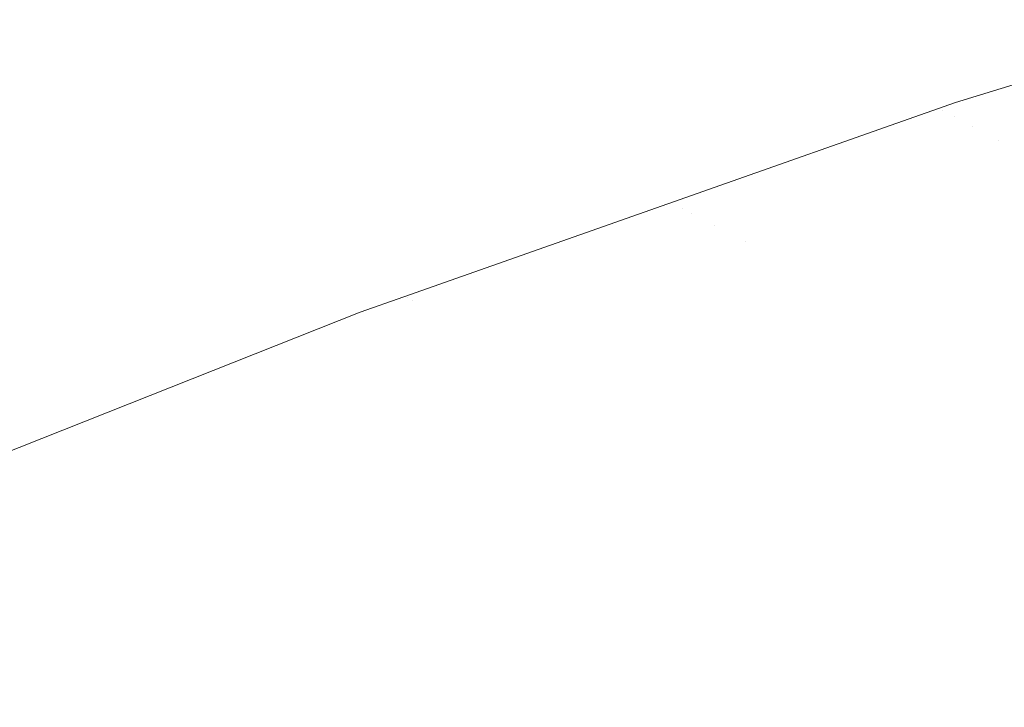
# Model space of a CAD drawing. Header units: centimetres. Extents: x -62 to 63, y 4 to 6.
# Tile 106 of 256: x -62.0132 to -61.9948, y 5.9678 to 5.9807. Entities that reach past the tile are written whole.
import ezdxf

# ---------------------------------------------------------------- set-up
doc = ezdxf.new("R2010")
doc.units = ezdxf.units.CM
doc.header["$LTSCALE"] = 2.54
doc.layers.add('Lucido design-1', color=7, linetype='Continuous')

# ---------------------------------------------------------------- blocks, each defined once
blk = doc.blocks.new('Gruppo-4-1')
at = {"color": 7, "linetype": 'Continuous', "lineweight": 9}
for points, invisible_edges in [([(-61.990664, 5.980733, -2276.319046), (-61.995923, 5.979038, -2276.319046), (-61.995712, 5.978923, -2276.315926), (-61.99046, 5.980615, -2276.315926)], 15), ([(-61.995685, 5.979179, -2276.32217), (-61.995923, 5.979038, -2276.319046), (-61.990664, 5.980733, -2276.319046)], 11), ([(-61.990664, 5.980733, -2276.925294), (-61.995923, 5.979038, -2276.925294), (-61.995685, 5.979179, -2276.92217)], 11), ([(-61.99046, 5.980615, -2276.928414), (-61.995712, 5.978923, -2276.928414), (-61.995923, 5.979038, -2276.925294), (-61.990664, 5.980733, -2276.925294)], 15), ([(-61.990664, 5.980733, -2276.319046), (-61.990713, 5.980712, -2276.32217), (-61.995685, 5.979179, -2276.32217)], 9), ([(-61.995685, 5.979179, -2276.92217), (-61.990713, 5.980712, -2276.92217), (-61.990664, 5.980733, -2276.925294)], 10), ([(-61.990713, 5.980712, -2276.92217), (-61.995685, 5.979179, -2276.92217), (-61.995685, 5.979179, -2276.32217), (-61.990713, 5.980712, -2276.32217)], 10), ([(-61.99046, 5.980615, -2276.315926), (-61.995712, 5.978923, -2276.315926), (-61.99536, 5.978731, -2276.312816), (-61.990121, 5.980419, -2276.312816)], 15), ([(-61.990121, 5.980419, -2276.931524), (-61.99536, 5.978731, -2276.931524), (-61.995712, 5.978923, -2276.928414), (-61.99046, 5.980615, -2276.928414)], 15), ([(-61.990121, 5.980419, -2276.312816), (-61.99536, 5.978731, -2276.312816), (-61.994869, 5.978463, -2276.309719), (-61.989648, 5.980145, -2276.309719)], 15), ([(-61.989648, 5.980145, -2276.934621), (-61.994869, 5.978463, -2276.934621), (-61.99536, 5.978731, -2276.931524), (-61.990121, 5.980419, -2276.931524)], 15), ([(-61.989648, 5.980145, -2276.309719), (-61.994869, 5.978463, -2276.309719), (-61.99424, 5.97812, -2276.30664), (-61.989042, 5.979794, -2276.30664)], 15), ([(-61.989042, 5.979794, -2276.9377), (-61.99424, 5.97812, -2276.9377), (-61.994869, 5.978463, -2276.934621), (-61.989648, 5.980145, -2276.934621)], 15), ([(-61.995923, 5.979038, -2276.319046), (-61.995685, 5.979179, -2276.32217), (-62.001074, 5.977282, -2276.32217)], 9), ([(-62.001074, 5.977282, -2276.32217), (-61.995685, 5.979179, -2276.32217), (-61.995685, 5.979179, -2276.92217), (-62.001074, 5.977282, -2276.92217)], 10), ([(-62.001074, 5.977282, -2276.92217), (-61.995685, 5.979179, -2276.92217), (-61.995923, 5.979038, -2276.925294)], 10), ([(-62.001074, 5.977282, -2276.32217), (-62.001021, 5.977299, -2276.319046), (-61.995923, 5.979038, -2276.319046)], 11), ([(-61.995923, 5.979038, -2276.925294), (-62.001021, 5.977299, -2276.925294), (-62.001074, 5.977282, -2276.92217)], 11), ([(-62.000802, 5.977186, -2276.315926), (-61.995712, 5.978923, -2276.315926), (-61.995923, 5.979038, -2276.319046), (-62.001021, 5.977299, -2276.319046)], 15), ([(-62.001021, 5.977299, -2276.925294), (-61.995923, 5.979038, -2276.925294), (-61.995712, 5.978923, -2276.928414), (-62.000802, 5.977186, -2276.928414)], 15), ([(-61.995712, 5.978923, -2276.315926), (-62.000802, 5.977186, -2276.315926), (-62.000638, 5.977101, -2276.314369)], 11), ([(-62.000638, 5.977101, -2276.929971), (-62.000802, 5.977186, -2276.928414), (-61.995712, 5.978923, -2276.928414)], 11), ([(-62.000638, 5.977101, -2276.314369), (-62.000438, 5.976998, -2276.312816), (-61.99536, 5.978731, -2276.312816), (-61.995712, 5.978923, -2276.315926)], 15), ([(-61.995712, 5.978923, -2276.928414), (-61.99536, 5.978731, -2276.931524), (-62.000438, 5.976998, -2276.931524), (-62.000638, 5.977101, -2276.929971)], 15), ([(-61.99536, 5.978731, -2276.312816), (-62.000438, 5.976998, -2276.312816), (-62.000201, 5.976876, -2276.311265)], 11), ([(-62.000201, 5.976876, -2276.933075), (-62.000438, 5.976998, -2276.931524), (-61.99536, 5.978731, -2276.931524)], 11), ([(-62.000201, 5.976876, -2276.311265), (-61.999929, 5.976736, -2276.309719), (-61.994869, 5.978463, -2276.309719), (-61.99536, 5.978731, -2276.312816)], 15), ([(-61.99536, 5.978731, -2276.931524), (-61.994869, 5.978463, -2276.934621), (-61.999929, 5.976736, -2276.934621), (-62.000201, 5.976876, -2276.933075)], 15), ([(-61.994869, 5.978463, -2276.309719), (-61.999929, 5.976736, -2276.309719), (-61.999621, 5.976577, -2276.308177)], 11), ([(-61.999621, 5.976577, -2276.936163), (-61.999929, 5.976736, -2276.934621), (-61.994869, 5.978463, -2276.934621)], 11), ([(-61.999621, 5.976577, -2276.308177), (-61.999278, 5.976401, -2276.30664), (-61.99424, 5.97812, -2276.30664), (-61.994869, 5.978463, -2276.309719)], 15), ([(-61.994869, 5.978463, -2276.934621), (-61.99424, 5.97812, -2276.9377), (-61.999278, 5.976401, -2276.9377), (-61.999621, 5.976577, -2276.936163)], 15), ([(-61.993875, 5.97792, -2276.305108), (-61.99424, 5.97812, -2276.30664), (-61.999278, 5.976401, -2276.30664), (-61.9989, 5.976206, -2276.305108)], 15), ([(-61.9989, 5.976206, -2276.939231), (-61.999278, 5.976401, -2276.9377), (-61.99424, 5.97812, -2276.9377), (-61.993875, 5.97792, -2276.939231)], 15), ([(-61.9989, 5.976206, -2276.305108), (-61.998486, 5.975992, -2276.303583), (-61.993475, 5.977702, -2276.303583), (-61.993875, 5.97792, -2276.305108)], 15), ([(-61.993875, 5.97792, -2276.939231), (-61.993475, 5.977702, -2276.940757), (-61.998486, 5.975992, -2276.940757), (-61.9989, 5.976206, -2276.939231)], 15), ([(-61.993043, 5.977466, -2276.302065), (-61.993475, 5.977702, -2276.303583), (-61.998486, 5.975992, -2276.303583), (-61.998038, 5.975762, -2276.302065)], 15), ([(-61.998038, 5.975762, -2276.942275), (-61.998486, 5.975992, -2276.940757), (-61.993475, 5.977702, -2276.940757), (-61.993043, 5.977466, -2276.942275)], 15), ([(-61.998038, 5.975762, -2276.302065), (-61.997556, 5.975513, -2276.300554), (-61.992577, 5.977212, -2276.300554), (-61.993043, 5.977466, -2276.302065)], 15), ([(-61.993043, 5.977466, -2276.942275), (-61.992577, 5.977212, -2276.943786), (-61.997556, 5.975513, -2276.943786), (-61.998038, 5.975762, -2276.942275)], 15), ([(-62.001074, 5.977282, -2276.32217), (-62.006024, 5.975539, -2276.32217), (-62.005954, 5.975518, -2276.319046)], 10), ([(-62.001074, 5.977282, -2276.92217), (-62.006024, 5.975539, -2276.92217), (-62.006024, 5.975539, -2276.32217), (-62.001074, 5.977282, -2276.32217)], 10), ([(-62.005954, 5.975518, -2276.925294), (-62.006024, 5.975539, -2276.92217), (-62.001074, 5.977282, -2276.92217)], 9), ([(-62.001021, 5.977299, -2276.319046), (-62.005954, 5.975518, -2276.319046), (-62.005859, 5.975472, -2276.317485)], 11), ([(-62.005954, 5.975518, -2276.319046), (-62.001021, 5.977299, -2276.319046), (-62.001074, 5.977282, -2276.32217)], 11), ([(-62.001074, 5.977282, -2276.92217), (-62.001021, 5.977299, -2276.925294), (-62.005954, 5.975518, -2276.925294)], 11), ([(-62.005859, 5.975472, -2276.926855), (-62.005954, 5.975518, -2276.925294), (-62.001021, 5.977299, -2276.925294)], 11), ([(-62.005859, 5.975472, -2276.317485), (-62.005727, 5.975407, -2276.315926), (-62.000802, 5.977186, -2276.315926), (-62.001021, 5.977299, -2276.319046)], 15), ([(-62.005859, 5.975472, -2276.926855), (-62.001021, 5.977299, -2276.925294), (-62.000802, 5.977186, -2276.928414)], 11), ([(-62.000802, 5.977186, -2276.928414), (-62.005727, 5.975407, -2276.928414), (-62.005859, 5.975472, -2276.926855)], 11), ([(-62.000638, 5.977101, -2276.314369), (-62.000802, 5.977186, -2276.315926), (-62.005727, 5.975407, -2276.315926), (-62.005558, 5.975325, -2276.314369)], 15), ([(-62.005558, 5.975325, -2276.929971), (-62.005727, 5.975407, -2276.928414), (-62.000802, 5.977186, -2276.928414), (-62.000638, 5.977101, -2276.929971)], 15), ([(-61.992078, 5.97694, -2276.29905), (-61.992577, 5.977212, -2276.300554), (-61.997556, 5.975513, -2276.300554), (-61.997039, 5.975247, -2276.29905)], 15), ([(-61.997039, 5.975247, -2276.94529), (-61.997556, 5.975513, -2276.943786), (-61.992577, 5.977212, -2276.943786), (-61.992078, 5.97694, -2276.94529)], 15), ([(-62.005558, 5.975325, -2276.314369), (-62.005351, 5.975224, -2276.312816), (-62.000438, 5.976998, -2276.312816), (-62.000638, 5.977101, -2276.314369)], 15), ([(-62.000638, 5.977101, -2276.929971), (-62.000438, 5.976998, -2276.931524), (-62.005351, 5.975224, -2276.931524), (-62.005558, 5.975325, -2276.929971)], 15), ([(-62.000201, 5.976876, -2276.311265), (-62.000438, 5.976998, -2276.312816), (-62.005351, 5.975224, -2276.312816), (-62.005107, 5.975105, -2276.311265)], 15), ([(-62.005107, 5.975105, -2276.933075), (-62.005351, 5.975224, -2276.931524), (-62.000438, 5.976998, -2276.931524), (-62.000201, 5.976876, -2276.933075)], 15), ([(-62.005107, 5.975105, -2276.311265), (-62.004826, 5.974968, -2276.309719), (-61.999929, 5.976736, -2276.309719), (-62.000201, 5.976876, -2276.311265)], 15), ([(-62.000201, 5.976876, -2276.933075), (-61.999929, 5.976736, -2276.934621), (-62.004826, 5.974968, -2276.934621), (-62.005107, 5.975105, -2276.933075)], 15), ([(-61.997039, 5.975247, -2276.29905), (-61.996489, 5.974963, -2276.297555), (-61.991547, 5.97665, -2276.297555), (-61.992078, 5.97694, -2276.29905)], 15), ([(-61.992078, 5.97694, -2276.94529), (-61.991547, 5.97665, -2276.946785), (-61.996489, 5.974963, -2276.946785), (-61.997039, 5.975247, -2276.94529)], 15), ([(-61.999621, 5.976577, -2276.308177), (-61.999929, 5.976736, -2276.309719), (-62.004826, 5.974968, -2276.309719), (-62.004508, 5.974813, -2276.308177)], 15), ([(-62.004508, 5.974813, -2276.936163), (-62.004826, 5.974968, -2276.934621), (-61.999929, 5.976736, -2276.934621), (-61.999621, 5.976577, -2276.936163)], 15), ([(-61.990983, 5.976343, -2276.296068), (-61.991547, 5.97665, -2276.297555), (-61.996489, 5.974963, -2276.297555), (-61.995906, 5.974663, -2276.296068)], 15), ([(-61.995906, 5.974663, -2276.948272), (-61.996489, 5.974963, -2276.946785), (-61.991547, 5.97665, -2276.946785), (-61.990983, 5.976343, -2276.948272)], 15), ([(-62.004508, 5.974813, -2276.308177), (-62.004154, 5.97464, -2276.30664), (-61.999278, 5.976401, -2276.30664), (-61.999621, 5.976577, -2276.308177)], 15), ([(-61.999621, 5.976577, -2276.936163), (-61.999278, 5.976401, -2276.9377), (-62.004154, 5.97464, -2276.9377), (-62.004508, 5.974813, -2276.936163)], 15), ([(-61.9989, 5.976206, -2276.305108), (-61.999278, 5.976401, -2276.30664), (-62.004154, 5.97464, -2276.30664), (-62.003763, 5.97445, -2276.305108)], 15), ([(-62.003763, 5.97445, -2276.939231), (-62.004154, 5.97464, -2276.9377), (-61.999278, 5.976401, -2276.9377), (-61.9989, 5.976206, -2276.939231)], 15), ([(-61.995906, 5.974663, -2276.296068), (-61.99529, 5.974345, -2276.29459), (-61.990388, 5.976018, -2276.29459), (-61.990983, 5.976343, -2276.296068)], 15), ([(-61.990983, 5.976343, -2276.948272), (-61.990388, 5.976018, -2276.94975), (-61.99529, 5.974345, -2276.94975), (-61.995906, 5.974663, -2276.948272)], 15), ([(-62.003763, 5.97445, -2276.305108), (-62.003336, 5.974242, -2276.303583), (-61.998486, 5.975992, -2276.303583), (-61.9989, 5.976206, -2276.305108)], 15), ([(-61.9989, 5.976206, -2276.939231), (-61.998486, 5.975992, -2276.940757), (-62.003336, 5.974242, -2276.940757), (-62.003763, 5.97445, -2276.939231)], 15), ([(-61.998038, 5.975762, -2276.302065), (-61.998486, 5.975992, -2276.303583), (-62.003336, 5.974242, -2276.303583), (-62.002873, 5.974016, -2276.302065)], 15), ([(-62.002873, 5.974016, -2276.942275), (-62.003336, 5.974242, -2276.940757), (-61.998486, 5.975992, -2276.940757), (-61.998038, 5.975762, -2276.942275)], 15), ([(-61.989762, 5.975676, -2276.293122), (-61.990388, 5.976018, -2276.29459), (-61.99529, 5.974345, -2276.29459), (-61.994642, 5.974011, -2276.293122)], 15), ([(-61.994642, 5.974011, -2276.951217), (-61.99529, 5.974345, -2276.94975), (-61.990388, 5.976018, -2276.94975), (-61.989762, 5.975676, -2276.951217)], 15), ([(-62.002873, 5.974016, -2276.302065), (-62.002374, 5.973773, -2276.300554), (-61.997556, 5.975513, -2276.300554), (-61.998038, 5.975762, -2276.302065)], 15), ([(-61.998038, 5.975762, -2276.942275), (-61.997556, 5.975513, -2276.943786), (-62.002374, 5.973773, -2276.943786), (-62.002873, 5.974016, -2276.942275)], 15), ([(-62.010779, 5.973726, -2276.320608), (-62.005954, 5.975518, -2276.319046), (-62.006845, 5.97525, -2276.32217)], 11), ([(-62.010779, 5.973726, -2276.320608), (-62.010721, 5.973699, -2276.319046), (-62.005954, 5.975518, -2276.319046)], 11), ([(-62.006845, 5.97525, -2276.92217), (-62.005954, 5.975518, -2276.925294), (-62.010779, 5.973726, -2276.923732)], 11), ([(-62.005954, 5.975518, -2276.925294), (-62.010721, 5.973699, -2276.925294), (-62.010779, 5.973726, -2276.923732)], 11), ([(-62.005859, 5.975472, -2276.317485), (-62.005954, 5.975518, -2276.319046), (-62.010721, 5.973699, -2276.319046), (-62.010624, 5.973654, -2276.317485)], 15), ([(-62.010624, 5.973654, -2276.926855), (-62.010721, 5.973699, -2276.925294), (-62.005954, 5.975518, -2276.925294), (-62.005859, 5.975472, -2276.926855)], 15), ([(-62.005954, 5.975518, -2276.319046), (-62.006024, 5.975539, -2276.32217), (-62.006845, 5.97525, -2276.32217)], 9), ([(-62.006024, 5.975539, -2276.92217), (-62.006845, 5.97525, -2276.92217), (-62.006845, 5.97525, -2276.32217), (-62.006024, 5.975539, -2276.32217)], 10), ([(-62.006845, 5.97525, -2276.92217), (-62.006024, 5.975539, -2276.92217), (-62.005954, 5.975518, -2276.925294)], 10), ([(-61.997039, 5.975247, -2276.29905), (-61.997556, 5.975513, -2276.300554), (-62.002374, 5.973773, -2276.300554), (-62.001841, 5.973513, -2276.29905)], 15), ([(-62.001841, 5.973513, -2276.94529), (-62.002374, 5.973773, -2276.943786), (-61.997556, 5.975513, -2276.943786), (-61.997039, 5.975247, -2276.94529)], 15), ([(-62.010624, 5.973654, -2276.317485), (-62.010488, 5.973591, -2276.315926), (-62.005727, 5.975407, -2276.315926), (-62.005859, 5.975472, -2276.317485)], 15), ([(-62.005859, 5.975472, -2276.926855), (-62.005727, 5.975407, -2276.928414), (-62.010488, 5.973591, -2276.928414), (-62.010624, 5.973654, -2276.926855)], 15), ([(-62.005558, 5.975325, -2276.314369), (-62.005727, 5.975407, -2276.315926), (-62.010488, 5.973591, -2276.315926), (-62.010313, 5.973511, -2276.314369)], 15), ([(-62.010313, 5.973511, -2276.929971), (-62.010488, 5.973591, -2276.928414), (-62.005727, 5.975407, -2276.928414), (-62.005558, 5.975325, -2276.929971)], 15), ([(-62.010313, 5.973511, -2276.314369), (-62.0101, 5.973412, -2276.312816), (-62.005351, 5.975224, -2276.312816), (-62.005558, 5.975325, -2276.314369)], 15), ([(-62.005558, 5.975325, -2276.929971), (-62.005351, 5.975224, -2276.931524), (-62.0101, 5.973412, -2276.931524), (-62.010313, 5.973511, -2276.929971)], 15), ([(-62.006845, 5.97525, -2276.32217), (-62.01078, 5.973688, -2276.32217), (-62.010779, 5.973726, -2276.320608)], 10), ([(-62.01078, 5.973688, -2276.32217), (-62.006845, 5.97525, -2276.32217), (-62.006845, 5.97525, -2276.92217), (-62.01078, 5.973688, -2276.92217)], 10), ([(-62.010779, 5.973726, -2276.923732), (-62.01078, 5.973688, -2276.92217), (-62.006845, 5.97525, -2276.92217)], 9), ([(-62.005107, 5.975105, -2276.311265), (-62.005351, 5.975224, -2276.312816), (-62.0101, 5.973412, -2276.312816), (-62.009848, 5.973296, -2276.311265)], 15), ([(-62.009848, 5.973296, -2276.933075), (-62.0101, 5.973412, -2276.931524), (-62.005351, 5.975224, -2276.931524), (-62.005107, 5.975105, -2276.933075)], 15), ([(-62.001841, 5.973513, -2276.29905), (-62.001273, 5.973236, -2276.297555), (-61.996489, 5.974963, -2276.297555), (-61.997039, 5.975247, -2276.29905)], 15), ([(-61.997039, 5.975247, -2276.94529), (-61.996489, 5.974963, -2276.946785), (-62.001273, 5.973236, -2276.946785), (-62.001841, 5.973513, -2276.94529)], 15), ([(-62.009848, 5.973296, -2276.311265), (-62.009558, 5.973162, -2276.309719), (-62.004826, 5.974968, -2276.309719), (-62.005107, 5.975105, -2276.311265)], 15), ([(-62.005107, 5.975105, -2276.933075), (-62.004826, 5.974968, -2276.934621), (-62.009558, 5.973162, -2276.934621), (-62.009848, 5.973296, -2276.933075)], 15), ([(-62.004508, 5.974813, -2276.308177), (-62.004826, 5.974968, -2276.309719), (-62.009558, 5.973162, -2276.309719), (-62.009231, 5.973011, -2276.308177)], 15), ([(-62.009231, 5.973011, -2276.936163), (-62.009558, 5.973162, -2276.934621), (-62.004826, 5.974968, -2276.934621), (-62.004508, 5.974813, -2276.936163)], 15), ([(-61.995906, 5.974663, -2276.296068), (-61.996489, 5.974963, -2276.297555), (-62.001273, 5.973236, -2276.297555), (-62.00067, 5.972943, -2276.296068)], 15), ([(-62.00067, 5.972943, -2276.948272), (-62.001273, 5.973236, -2276.946785), (-61.996489, 5.974963, -2276.946785), (-61.995906, 5.974663, -2276.948272)], 15), ([(-62.009231, 5.973011, -2276.308177), (-62.008865, 5.972843, -2276.30664), (-62.004154, 5.97464, -2276.30664), (-62.004508, 5.974813, -2276.308177)], 15), ([(-62.004508, 5.974813, -2276.936163), (-62.004154, 5.97464, -2276.9377), (-62.008865, 5.972843, -2276.9377), (-62.009231, 5.973011, -2276.936163)], 15), ([(-62.003763, 5.97445, -2276.305108), (-62.004154, 5.97464, -2276.30664), (-62.008865, 5.972843, -2276.30664), (-62.008462, 5.972657, -2276.305108)], 15), ([(-62.008462, 5.972657, -2276.939231), (-62.008865, 5.972843, -2276.9377), (-62.004154, 5.97464, -2276.9377), (-62.003763, 5.97445, -2276.939231)], 15), ([(-62.00067, 5.972943, -2276.296068), (-62.000034, 5.972632, -2276.29459), (-61.99529, 5.974345, -2276.29459), (-61.995906, 5.974663, -2276.296068)], 15), ([(-61.995906, 5.974663, -2276.948272), (-61.99529, 5.974345, -2276.94975), (-62.000034, 5.972632, -2276.94975), (-62.00067, 5.972943, -2276.948272)], 15), ([(-62.008462, 5.972657, -2276.305108), (-62.008022, 5.972453, -2276.303583), (-62.003336, 5.974242, -2276.303583), (-62.003763, 5.97445, -2276.305108)], 15), ([(-62.003763, 5.97445, -2276.939231), (-62.003336, 5.974242, -2276.940757), (-62.008022, 5.972453, -2276.940757), (-62.008462, 5.972657, -2276.939231)], 15), ([(-62.002873, 5.974016, -2276.302065), (-62.003336, 5.974242, -2276.303583), (-62.008022, 5.972453, -2276.303583), (-62.007545, 5.972233, -2276.302065)], 15), ([(-62.007545, 5.972233, -2276.942275), (-62.008022, 5.972453, -2276.940757), (-62.003336, 5.974242, -2276.940757), (-62.002873, 5.974016, -2276.942275)], 15), ([(-61.994642, 5.974011, -2276.293122), (-61.99529, 5.974345, -2276.29459), (-62.000034, 5.972632, -2276.29459), (-61.999364, 5.972306, -2276.293122)], 15), ([(-61.999364, 5.972306, -2276.951217), (-62.000034, 5.972632, -2276.94975), (-61.99529, 5.974345, -2276.94975), (-61.994642, 5.974011, -2276.951217)], 15), ([(-62.007545, 5.972233, -2276.302065), (-62.007031, 5.971996, -2276.300554), (-62.002374, 5.973773, -2276.300554), (-62.002873, 5.974016, -2276.302065)], 15), ([(-62.002873, 5.974016, -2276.942275), (-62.002374, 5.973773, -2276.943786), (-62.007031, 5.971996, -2276.943786), (-62.007545, 5.972233, -2276.942275)], 15), ([(-61.999364, 5.972306, -2276.293122), (-61.998661, 5.971963, -2276.291665), (-61.993961, 5.97366, -2276.291665), (-61.994642, 5.974011, -2276.293122)], 15), ([(-61.994642, 5.974011, -2276.951217), (-61.993961, 5.97366, -2276.952675), (-61.998661, 5.971963, -2276.952675), (-61.999364, 5.972306, -2276.951217)], 15), ([(-62.01078, 5.973688, -2276.32217), (-62.015392, 5.971858, -2276.32217), (-62.015381, 5.971871, -2276.320608)], 10), ([(-62.015392, 5.971858, -2276.32217), (-62.01078, 5.973688, -2276.32217), (-62.01078, 5.973688, -2276.92217), (-62.015392, 5.971858, -2276.92217)], 10), ([(-62.015381, 5.971871, -2276.923732), (-62.015392, 5.971858, -2276.92217), (-62.01078, 5.973688, -2276.92217)], 9), ([(-62.015381, 5.971871, -2276.320608), (-62.015321, 5.971845, -2276.319046), (-62.010721, 5.973699, -2276.319046), (-62.010779, 5.973726, -2276.320608)], 15), ([(-62.015381, 5.971871, -2276.320608), (-62.010779, 5.973726, -2276.320608), (-62.01078, 5.973688, -2276.32217)], 11), ([(-62.01078, 5.973688, -2276.92217), (-62.010779, 5.973726, -2276.923732), (-62.015381, 5.971871, -2276.923732)], 11), ([(-62.010779, 5.973726, -2276.923732), (-62.010721, 5.973699, -2276.925294), (-62.015321, 5.971845, -2276.925294), (-62.015381, 5.971871, -2276.923732)], 15), ([(-62.010624, 5.973654, -2276.317485), (-62.010721, 5.973699, -2276.319046), (-62.015321, 5.971845, -2276.319046), (-62.015221, 5.971801, -2276.317485)], 15), ([(-62.015221, 5.971801, -2276.926855), (-62.015321, 5.971845, -2276.925294), (-62.010721, 5.973699, -2276.925294), (-62.010624, 5.973654, -2276.926855)], 15), ([(-62.015221, 5.971801, -2276.317485), (-62.015081, 5.97174, -2276.315926), (-62.010488, 5.973591, -2276.315926), (-62.010624, 5.973654, -2276.317485)], 15), ([(-62.010624, 5.973654, -2276.926855), (-62.010488, 5.973591, -2276.928414), (-62.015081, 5.97174, -2276.928414), (-62.015221, 5.971801, -2276.926855)], 15), ([(-62.001841, 5.973513, -2276.29905), (-62.002374, 5.973773, -2276.300554), (-62.007031, 5.971996, -2276.300554), (-62.006481, 5.971743, -2276.29905)], 15), ([(-62.006481, 5.971743, -2276.94529), (-62.007031, 5.971996, -2276.943786), (-62.002374, 5.973773, -2276.943786), (-62.001841, 5.973513, -2276.94529)], 15), ([(-61.993249, 5.973293, -2276.290218), (-61.993961, 5.97366, -2276.291665), (-61.998661, 5.971963, -2276.291665), (-61.997926, 5.971605, -2276.290218)], 15), ([(-61.997926, 5.971605, -2276.954122), (-61.998661, 5.971963, -2276.952675), (-61.993961, 5.97366, -2276.952675), (-61.993249, 5.973293, -2276.954122)], 15), ([(-62.010313, 5.973511, -2276.314369), (-62.010488, 5.973591, -2276.315926), (-62.015081, 5.97174, -2276.315926), (-62.014902, 5.971662, -2276.314369)], 15), ([(-62.014902, 5.971662, -2276.929971), (-62.015081, 5.97174, -2276.928414), (-62.010488, 5.973591, -2276.928414), (-62.010313, 5.973511, -2276.929971)], 15), ([(-62.014902, 5.971662, -2276.314369), (-62.014682, 5.971566, -2276.312816), (-62.0101, 5.973412, -2276.312816), (-62.010313, 5.973511, -2276.314369)], 15), ([(-62.010313, 5.973511, -2276.929971), (-62.0101, 5.973412, -2276.931524), (-62.014682, 5.971566, -2276.931524), (-62.014902, 5.971662, -2276.929971)], 15), ([(-62.006481, 5.971743, -2276.29905), (-62.005896, 5.971472, -2276.297555), (-62.001273, 5.973236, -2276.297555), (-62.001841, 5.973513, -2276.29905)], 15), ([(-62.001841, 5.973513, -2276.94529), (-62.001273, 5.973236, -2276.946785), (-62.005896, 5.971472, -2276.946785), (-62.006481, 5.971743, -2276.94529)], 15), ([(-62.009848, 5.973296, -2276.311265), (-62.0101, 5.973412, -2276.312816), (-62.014682, 5.971566, -2276.312816), (-62.014423, 5.971453, -2276.311265)], 15), ([(-62.014423, 5.971453, -2276.933075), (-62.014682, 5.971566, -2276.931524), (-62.0101, 5.973412, -2276.931524), (-62.009848, 5.973296, -2276.933075)], 15), ([(-62.014423, 5.971453, -2276.311265), (-62.014125, 5.971322, -2276.309719), (-62.009558, 5.973162, -2276.309719), (-62.009848, 5.973296, -2276.311265)], 15), ([(-62.009848, 5.973296, -2276.933075), (-62.009558, 5.973162, -2276.934621), (-62.014125, 5.971322, -2276.934621), (-62.014423, 5.971453, -2276.933075)], 15), ([(-61.997926, 5.971605, -2276.290218), (-61.997158, 5.971231, -2276.288781), (-61.992506, 5.97291, -2276.288781), (-61.993249, 5.973293, -2276.290218)], 15), ([(-61.993249, 5.973293, -2276.954122), (-61.992506, 5.97291, -2276.955559), (-61.997158, 5.971231, -2276.955559), (-61.997926, 5.971605, -2276.954122)], 15), ([(-62.009231, 5.973011, -2276.308177), (-62.009558, 5.973162, -2276.309719), (-62.014125, 5.971322, -2276.309719), (-62.013788, 5.971175, -2276.308177)], 15), ([(-62.013788, 5.971175, -2276.936163), (-62.014125, 5.971322, -2276.934621), (-62.009558, 5.973162, -2276.934621), (-62.009231, 5.973011, -2276.936163)], 15), ([(-62.00067, 5.972943, -2276.296068), (-62.001273, 5.973236, -2276.297555), (-62.005896, 5.971472, -2276.297555), (-62.005274, 5.971186, -2276.296068)], 15), ([(-62.005274, 5.971186, -2276.948272), (-62.005896, 5.971472, -2276.946785), (-62.001273, 5.973236, -2276.946785), (-62.00067, 5.972943, -2276.948272)], 15), ([(-62.013788, 5.971175, -2276.308177), (-62.013412, 5.971011, -2276.30664), (-62.008865, 5.972843, -2276.30664), (-62.009231, 5.973011, -2276.308177)], 15), ([(-62.009231, 5.973011, -2276.936163), (-62.008865, 5.972843, -2276.9377), (-62.013412, 5.971011, -2276.9377), (-62.013788, 5.971175, -2276.936163)], 15), ([(-62.005274, 5.971186, -2276.296068), (-62.004618, 5.970883, -2276.29459), (-62.000034, 5.972632, -2276.29459), (-62.00067, 5.972943, -2276.296068)], 15), ([(-62.00067, 5.972943, -2276.948272), (-62.000034, 5.972632, -2276.94975), (-62.004618, 5.970883, -2276.94975), (-62.005274, 5.971186, -2276.948272)], 15), ([(-61.991733, 5.972512, -2276.287357), (-61.992506, 5.97291, -2276.288781), (-61.997158, 5.971231, -2276.288781), (-61.996359, 5.970841, -2276.287357)], 15), ([(-61.996359, 5.970841, -2276.956983), (-61.997158, 5.971231, -2276.955559), (-61.992506, 5.97291, -2276.955559), (-61.991733, 5.972512, -2276.956983)], 15), ([(-62.008462, 5.972657, -2276.305108), (-62.008865, 5.972843, -2276.30664), (-62.013412, 5.971011, -2276.30664), (-62.012997, 5.970829, -2276.305108)], 15), ([(-62.012997, 5.970829, -2276.939231), (-62.013412, 5.971011, -2276.9377), (-62.008865, 5.972843, -2276.9377), (-62.008462, 5.972657, -2276.939231)], 15), ([(-62.012997, 5.970829, -2276.305108), (-62.012544, 5.970631, -2276.303583), (-62.008022, 5.972453, -2276.303583), (-62.008462, 5.972657, -2276.305108)], 15), ([(-62.008462, 5.972657, -2276.939231), (-62.008022, 5.972453, -2276.940757), (-62.012544, 5.970631, -2276.940757), (-62.012997, 5.970829, -2276.939231)], 15), ([(-61.999364, 5.972306, -2276.293122), (-62.000034, 5.972632, -2276.29459), (-62.004618, 5.970883, -2276.29459), (-62.003928, 5.970564, -2276.293122)], 15), ([(-62.003928, 5.970564, -2276.951217), (-62.004618, 5.970883, -2276.94975), (-62.000034, 5.972632, -2276.94975), (-61.999364, 5.972306, -2276.951217)], 15), ([(-62.007545, 5.972233, -2276.302065), (-62.008022, 5.972453, -2276.303583), (-62.012544, 5.970631, -2276.303583), (-62.012053, 5.970417, -2276.302065)], 15), ([(-62.012053, 5.970417, -2276.942275), (-62.012544, 5.970631, -2276.940757), (-62.008022, 5.972453, -2276.940757), (-62.007545, 5.972233, -2276.942275)], 15), ([(-61.996359, 5.970841, -2276.287357), (-61.99553, 5.970437, -2276.285944), (-61.990929, 5.972098, -2276.285944), (-61.991733, 5.972512, -2276.287357)], 15), ([(-61.991733, 5.972512, -2276.956983), (-61.990929, 5.972098, -2276.958396), (-61.99553, 5.970437, -2276.958396), (-61.996359, 5.970841, -2276.956983)], 15), ([(-62.012053, 5.970417, -2276.302065), (-62.011525, 5.970186, -2276.300554), (-62.007031, 5.971996, -2276.300554), (-62.007545, 5.972233, -2276.302065)], 15), ([(-62.007545, 5.972233, -2276.942275), (-62.007031, 5.971996, -2276.943786), (-62.011525, 5.970186, -2276.943786), (-62.012053, 5.970417, -2276.942275)], 15), ([(-62.003928, 5.970564, -2276.293122), (-62.003203, 5.97023, -2276.291665), (-61.998661, 5.971963, -2276.291665), (-61.999364, 5.972306, -2276.293122)], 15), ([(-61.999364, 5.972306, -2276.951217), (-61.998661, 5.971963, -2276.952675), (-62.003203, 5.97023, -2276.952675), (-62.003928, 5.970564, -2276.951217)], 15), ([(-62.006481, 5.971743, -2276.29905), (-62.007031, 5.971996, -2276.300554), (-62.011525, 5.970186, -2276.300554), (-62.010959, 5.969938, -2276.29905)], 15), ([(-62.010959, 5.969938, -2276.94529), (-62.011525, 5.970186, -2276.943786), (-62.007031, 5.971996, -2276.943786), (-62.006481, 5.971743, -2276.94529)], 15), ([(-61.990097, 5.971668, -2276.284543), (-61.990929, 5.972098, -2276.285944), (-61.99553, 5.970437, -2276.285944), (-61.994669, 5.970018, -2276.284543)], 15), ([(-61.994669, 5.970018, -2276.959797), (-61.99553, 5.970437, -2276.958396), (-61.990929, 5.972098, -2276.958396), (-61.990097, 5.971668, -2276.959797)], 15), ([(-61.997926, 5.971605, -2276.290218), (-61.998661, 5.971963, -2276.291665), (-62.003203, 5.97023, -2276.291665), (-62.002445, 5.96988, -2276.290218)], 15), ([(-62.002445, 5.96988, -2276.954122), (-62.003203, 5.97023, -2276.952675), (-61.998661, 5.971963, -2276.952675), (-61.997926, 5.971605, -2276.954122)], 15), ([(-62.010959, 5.969938, -2276.29905), (-62.010357, 5.969675, -2276.297555), (-62.005896, 5.971472, -2276.297555), (-62.006481, 5.971743, -2276.29905)], 15), ([(-62.006481, 5.971743, -2276.94529), (-62.005896, 5.971472, -2276.946785), (-62.010357, 5.969675, -2276.946785), (-62.010959, 5.969938, -2276.94529)], 15), ([(-62.002445, 5.96988, -2276.290218), (-62.001654, 5.969515, -2276.288781), (-61.997158, 5.971231, -2276.288781), (-61.997926, 5.971605, -2276.290218)], 15), ([(-61.997926, 5.971605, -2276.954122), (-61.997158, 5.971231, -2276.955559), (-62.001654, 5.969515, -2276.955559), (-62.002445, 5.96988, -2276.954122)], 15), ([(-62.005274, 5.971186, -2276.296068), (-62.005896, 5.971472, -2276.297555), (-62.010357, 5.969675, -2276.297555), (-62.009718, 5.969396, -2276.296068)], 15), ([(-62.009718, 5.969396, -2276.948272), (-62.010357, 5.969675, -2276.946785), (-62.005896, 5.971472, -2276.946785), (-62.005274, 5.971186, -2276.948272)], 15), ([(-61.996359, 5.970841, -2276.287357), (-61.997158, 5.971231, -2276.288781), (-62.001654, 5.969515, -2276.288781), (-62.000831, 5.969135, -2276.287357)], 15), ([(-62.000831, 5.969135, -2276.956983), (-62.001654, 5.969515, -2276.955559), (-61.997158, 5.971231, -2276.955559), (-61.996359, 5.970841, -2276.956983)], 15), ([(-62.009718, 5.969396, -2276.296068), (-62.009043, 5.969101, -2276.29459), (-62.004618, 5.970883, -2276.29459), (-62.005274, 5.971186, -2276.296068)], 15), ([(-62.005274, 5.971186, -2276.948272), (-62.004618, 5.970883, -2276.94975), (-62.009043, 5.969101, -2276.94975), (-62.009718, 5.969396, -2276.948272)], 15), ([(-62.012997, 5.970829, -2276.305108), (-62.013412, 5.971011, -2276.30664), (-62.017794, 5.969148, -2276.30664), (-62.017368, 5.968971, -2276.305108)], 15), ([(-62.017368, 5.968971, -2276.939231), (-62.017794, 5.969148, -2276.9377), (-62.013412, 5.971011, -2276.9377), (-62.012997, 5.970829, -2276.939231)], 15), ([(-62.003928, 5.970564, -2276.293122), (-62.004618, 5.970883, -2276.29459), (-62.009043, 5.969101, -2276.29459), (-62.008332, 5.96879, -2276.293122)], 15), ([(-62.008332, 5.96879, -2276.951217), (-62.009043, 5.969101, -2276.94975), (-62.004618, 5.970883, -2276.94975), (-62.003928, 5.970564, -2276.951217)], 15), ([(-62.017368, 5.968971, -2276.305108), (-62.016903, 5.968778, -2276.303583), (-62.012544, 5.970631, -2276.303583), (-62.012997, 5.970829, -2276.305108)], 15), ([(-62.012997, 5.970829, -2276.939231), (-62.012544, 5.970631, -2276.940757), (-62.016903, 5.968778, -2276.940757), (-62.017368, 5.968971, -2276.939231)], 15), ([(-62.000831, 5.969135, -2276.287357), (-61.999975, 5.968741, -2276.285944), (-61.99553, 5.970437, -2276.285944), (-61.996359, 5.970841, -2276.287357)], 15), ([(-61.996359, 5.970841, -2276.956983), (-61.99553, 5.970437, -2276.958396), (-61.999975, 5.968741, -2276.958396), (-62.000831, 5.969135, -2276.956983)], 15), ([(-62.012053, 5.970417, -2276.302065), (-62.012544, 5.970631, -2276.303583), (-62.016903, 5.968778, -2276.303583), (-62.016398, 5.968569, -2276.302065)], 15), ([(-62.016398, 5.968569, -2276.942275), (-62.016903, 5.968778, -2276.940757), (-62.012544, 5.970631, -2276.940757), (-62.012053, 5.970417, -2276.942275)], 15), ([(-62.008332, 5.96879, -2276.293122), (-62.007587, 5.968464, -2276.291665), (-62.003203, 5.97023, -2276.291665), (-62.003928, 5.970564, -2276.293122)], 15), ([(-62.003928, 5.970564, -2276.951217), (-62.003203, 5.97023, -2276.952675), (-62.007587, 5.968464, -2276.952675), (-62.008332, 5.96879, -2276.951217)], 15), ([(-62.016398, 5.968569, -2276.302065), (-62.015856, 5.968345, -2276.300554), (-62.011525, 5.970186, -2276.300554), (-62.012053, 5.970417, -2276.302065)], 15), ([(-62.012053, 5.970417, -2276.942275), (-62.011525, 5.970186, -2276.943786), (-62.015856, 5.968345, -2276.943786), (-62.016398, 5.968569, -2276.942275)], 15), ([(-61.994669, 5.970018, -2276.284543), (-61.99553, 5.970437, -2276.285944), (-61.999975, 5.968741, -2276.285944), (-61.999088, 5.968331, -2276.284543)], 15), ([(-61.999088, 5.968331, -2276.959797), (-61.999975, 5.968741, -2276.958396), (-61.99553, 5.970437, -2276.958396), (-61.994669, 5.970018, -2276.959797)], 15), ([(-62.010959, 5.969938, -2276.29905), (-62.011525, 5.970186, -2276.300554), (-62.015856, 5.968345, -2276.300554), (-62.015275, 5.968104, -2276.29905)], 15), ([(-62.015275, 5.968104, -2276.94529), (-62.015856, 5.968345, -2276.943786), (-62.011525, 5.970186, -2276.943786), (-62.010959, 5.969938, -2276.94529)], 15), ([(-62.002445, 5.96988, -2276.290218), (-62.003203, 5.97023, -2276.291665), (-62.007587, 5.968464, -2276.291665), (-62.006807, 5.968123, -2276.290218)], 15), ([(-62.006807, 5.968123, -2276.954122), (-62.007587, 5.968464, -2276.952675), (-62.003203, 5.97023, -2276.952675), (-62.002445, 5.96988, -2276.954122)], 15), ([(-62.015275, 5.968104, -2276.29905), (-62.014656, 5.967847, -2276.297555), (-62.010357, 5.969675, -2276.297555), (-62.010959, 5.969938, -2276.29905)], 15), ([(-62.010959, 5.969938, -2276.94529), (-62.010357, 5.969675, -2276.946785), (-62.014656, 5.967847, -2276.946785), (-62.015275, 5.968104, -2276.94529)], 15), ([(-61.999088, 5.968331, -2276.284543), (-61.99817, 5.967908, -2276.283155), (-61.993779, 5.969584, -2276.283155), (-61.994669, 5.970018, -2276.284543)], 15), ([(-61.994669, 5.970018, -2276.959797), (-61.993779, 5.969584, -2276.961185), (-61.99817, 5.967908, -2276.961185), (-61.999088, 5.968331, -2276.959797)], 15), ([(-62.006807, 5.968123, -2276.290218), (-62.005993, 5.967767, -2276.288781), (-62.001654, 5.969515, -2276.288781), (-62.002445, 5.96988, -2276.290218)], 15), ([(-62.002445, 5.96988, -2276.954122), (-62.001654, 5.969515, -2276.955559), (-62.005993, 5.967767, -2276.955559), (-62.006807, 5.968123, -2276.954122)], 15), ([(-62.009718, 5.969396, -2276.296068), (-62.010357, 5.969675, -2276.297555), (-62.014656, 5.967847, -2276.297555), (-62.013999, 5.967575, -2276.296068)], 15), ([(-62.013999, 5.967575, -2276.948272), (-62.014656, 5.967847, -2276.946785), (-62.010357, 5.969675, -2276.946785), (-62.009718, 5.969396, -2276.948272)], 15), ([(-61.992859, 5.969135, -2276.28178), (-61.993779, 5.969584, -2276.283155), (-61.99817, 5.967908, -2276.283155), (-61.997222, 5.967471, -2276.28178)], 15), ([(-61.997222, 5.967471, -2276.96256), (-61.99817, 5.967908, -2276.961185), (-61.993779, 5.969584, -2276.961185), (-61.992859, 5.969135, -2276.96256)], 15), ([(-62.013999, 5.967575, -2276.296068), (-62.013306, 5.967288, -2276.29459), (-62.009043, 5.969101, -2276.29459), (-62.009718, 5.969396, -2276.296068)], 15), ([(-62.009718, 5.969396, -2276.948272), (-62.009043, 5.969101, -2276.94975), (-62.013306, 5.967288, -2276.94975), (-62.013999, 5.967575, -2276.948272)], 15), ([(-62.000831, 5.969135, -2276.287357), (-62.001654, 5.969515, -2276.288781), (-62.005993, 5.967767, -2276.288781), (-62.005145, 5.967397, -2276.287357)], 15), ([(-62.005145, 5.967397, -2276.956983), (-62.005993, 5.967767, -2276.955559), (-62.001654, 5.969515, -2276.955559), (-62.000831, 5.969135, -2276.956983)], 15), ([(-62.008332, 5.96879, -2276.293122), (-62.009043, 5.969101, -2276.29459), (-62.013306, 5.967288, -2276.29459), (-62.012576, 5.966986, -2276.293122)], 15), ([(-62.012576, 5.966986, -2276.951217), (-62.013306, 5.967288, -2276.94975), (-62.009043, 5.969101, -2276.94975), (-62.008332, 5.96879, -2276.951217)], 15), ([(-62.005145, 5.967397, -2276.287357), (-62.004265, 5.967012, -2276.285944), (-61.999975, 5.968741, -2276.285944), (-62.000831, 5.969135, -2276.287357)], 15), ([(-62.000831, 5.969135, -2276.956983), (-61.999975, 5.968741, -2276.958396), (-62.004265, 5.967012, -2276.958396), (-62.005145, 5.967397, -2276.956983)], 15), ([(-61.997222, 5.967471, -2276.28178), (-61.996245, 5.96702, -2276.280418), (-61.991911, 5.968673, -2276.280418), (-61.992859, 5.969135, -2276.28178)], 15), ([(-61.992859, 5.969135, -2276.96256), (-61.991911, 5.968673, -2276.963922), (-61.996245, 5.96702, -2276.963922), (-61.997222, 5.967471, -2276.96256)], 15), ([(-62.012576, 5.966986, -2276.293122), (-62.011811, 5.966668, -2276.291665), (-62.007587, 5.968464, -2276.291665), (-62.008332, 5.96879, -2276.293122)], 15), ([(-62.008332, 5.96879, -2276.951217), (-62.007587, 5.968464, -2276.952675), (-62.011811, 5.966668, -2276.952675), (-62.012576, 5.966986, -2276.951217)], 15), ([(-61.999088, 5.968331, -2276.284543), (-61.999975, 5.968741, -2276.285944), (-62.004265, 5.967012, -2276.285944), (-62.003353, 5.966613, -2276.284543)], 15), ([(-62.003353, 5.966613, -2276.959797), (-62.004265, 5.967012, -2276.958396), (-61.999975, 5.968741, -2276.958396), (-61.999088, 5.968331, -2276.959797)], 15), ([(-61.990935, 5.968197, -2276.27907), (-61.991911, 5.968673, -2276.280418), (-61.996245, 5.96702, -2276.280418), (-61.995239, 5.966555, -2276.27907)], 15), ([(-61.995239, 5.966555, -2276.96527), (-61.996245, 5.96702, -2276.963922), (-61.991911, 5.968673, -2276.963922), (-61.990935, 5.968197, -2276.96527)], 15), ([(-62.006807, 5.968123, -2276.290218), (-62.007587, 5.968464, -2276.291665), (-62.011811, 5.966668, -2276.291665), (-62.01101, 5.966336, -2276.290218)], 15), ([(-62.01101, 5.966336, -2276.954122), (-62.011811, 5.966668, -2276.952675), (-62.007587, 5.968464, -2276.952675), (-62.006807, 5.968123, -2276.954122)], 15), ([(-62.003353, 5.966613, -2276.284543), (-62.002408, 5.9662, -2276.283155), (-61.99817, 5.967908, -2276.283155), (-61.999088, 5.968331, -2276.284543)], 15), ([(-61.999088, 5.968331, -2276.959797), (-61.99817, 5.967908, -2276.961185), (-62.002408, 5.9662, -2276.961185), (-62.003353, 5.966613, -2276.959797)], 15), ([(-62.01101, 5.966336, -2276.290218), (-62.010174, 5.96599, -2276.288781), (-62.005993, 5.967767, -2276.288781), (-62.006807, 5.968123, -2276.290218)], 15), ([(-62.006807, 5.968123, -2276.954122), (-62.005993, 5.967767, -2276.955559), (-62.010174, 5.96599, -2276.955559), (-62.01101, 5.966336, -2276.954122)], 15), ([(-61.995239, 5.966555, -2276.27907), (-61.994204, 5.966078, -2276.277736), (-61.989931, 5.967708, -2276.277736), (-61.990935, 5.968197, -2276.27907)], 15), ([(-61.990935, 5.968197, -2276.96527), (-61.989931, 5.967708, -2276.966604), (-61.994204, 5.966078, -2276.966604), (-61.995239, 5.966555, -2276.96527)], 15), ([(-61.997222, 5.967471, -2276.28178), (-61.99817, 5.967908, -2276.283155), (-62.002408, 5.9662, -2276.283155), (-62.001433, 5.965774, -2276.28178)], 15), ([(-62.001433, 5.965774, -2276.96256), (-62.002408, 5.9662, -2276.961185), (-61.99817, 5.967908, -2276.961185), (-61.997222, 5.967471, -2276.96256)], 15)]:
    blk.add_3dface(points, dxfattribs=dict(at, invisible_edges=invisible_edges))
blk = doc.blocks.new('Gruppo-5-1')
at = {"color": 7}
blk.add_blockref('Gruppo-4-1', (0, 0), dxfattribs=at)

msp = doc.modelspace()

# ---------------------------------------------------------------- block references
at = {"layer": 'Lucido design-1', "color": 7}
msp.add_blockref('Gruppo-5-1', (0, 0), dxfattribs=at)

doc.saveas('drawing.dxf')
